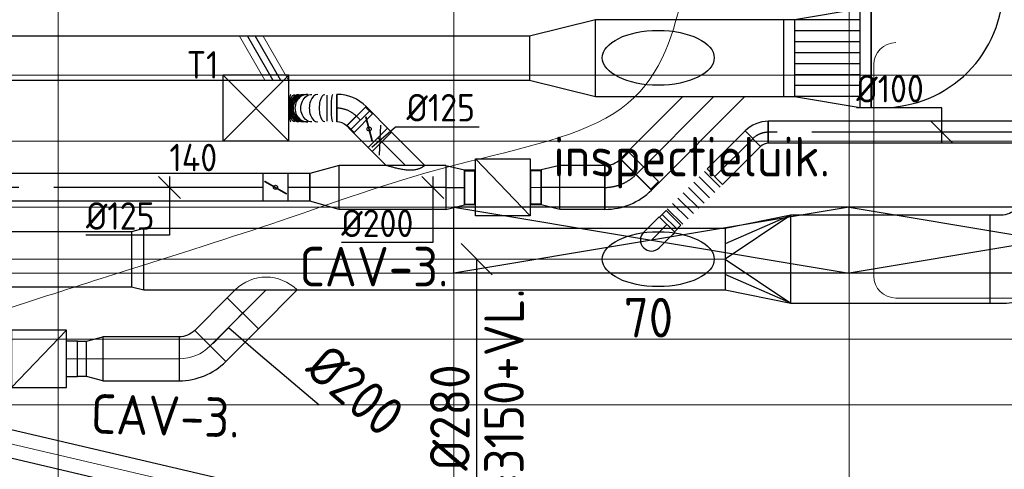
# Model space of a CAD drawing. Header units: millimetres. Extents: x -72412 to 16313, y -1015 to 52998.
# Tile 7 of 64: x -59499 to -55018, y 10937 to 12982. Entities that reach past the tile are written whole.
import ezdxf
from ezdxf.enums import TextEntityAlignment as Align

# ---------------------------------------------------------------- set-up
doc = ezdxf.new("R2010")
doc.units = ezdxf.units.MM
doc.header["$LTSCALE"] = 50
doc.linetypes.add('CENTER2', pattern=[28.575, 19.05, -3.175, 3.175, -3.175])
for name, color, linetype in [('4plfd', 254, 'Continuous'), ('WL570---_RETOUR', 100, 'Continuous'), ('WL570---_TOEVOER', 200, 'Continuous'), ('WL570---_TOEVOER_HL', 1, 'Continuous'), ('WL570---_TOEVOER_RST', 200, 'Continuous'), ('WL570---_TOEVOER_RST_HL', 1, 'Continuous'), ('WM570---_TOEVOER', 2, 'Continuous'), ('WM570---_TOEVOER_PR', 2, 'Continuous'), ('WM570---_TOEVOER_RST_PR', 1, 'Continuous')]:
    doc.layers.add(name, color=color, linetype=linetype)
for name, color, linetype, lineweight in [('WL570---_BESTAAND-HARTLIJN', 161, 'Continuous', 0), ('WL570---_BESTAAND-MAATVOERING', 161, 'Continuous', 0), ('WL570---_BESTAAND-RETOUR', 140, 'Continuous', 0), ('WL570---_BESTAAND-TOEVOER', 180, 'Continuous', 0), ('WL570---_DEMONTEREN', 10, 'Continuous', 0)]:
    doc.layers.add(name, color=color, linetype=linetype, lineweight=lineweight)
doc.layers.get('WL570---_DEMONTEREN').off()
doc.styles.add('BURO-018', font='ISO96.shx', dxfattribs={"height": 90})
doc.styles.add('BURO-025', font='ISO96.shx', dxfattribs={"height": 125})
doc.styles.add('MAATVOERING', font='ISO')

# ---------------------------------------------------------------- blocks, each defined once
blk = doc.blocks.new('Groep-50')
at = {"color": 8, "linetype": 'Continuous', "lineweight": 13}
for p, q in [((-62054.9, 18699.1), (-62054.9, 8239.9)), ((-60254.9, 18699.1), (-60254.9, 7851)), ((-58454.9, 18699.1), (-58454.9, 7516)), ((-71473.3, 11199.1), (-23841, 11199.1)), ((-70711.8, 10899.1), (-24597.7, 10899.1)), ((-69854.9, 10599.1), (-25389.2, 10599.1)), ((-69080.3, 10299.1), (-26229.6, 10299.1)), ((-68159.5, 9999.1), (-27084.9, 9999.1)), ((-67238.6, 9699.1), (-28071.2, 9699.1))]:
    blk.add_line(p, q, dxfattribs=at)
at = {"color": 8, "linetype": 'Continuous', "lineweight": 13, "flags": 128}
blk.add_lwpolyline([(-22004.9, 19149), (-22004.9, 11828, -0.208473), (-73205.8, 11785.1), (-73304.9, 11828.1)], format="xyb", dxfattribs=at)
at = {"color": 8, "linetype": 'Continuous', "lineweight": 13}
blk.add_arc((-47654.8, 70538.1), 63940.9, 246.496301, 293.503386, dxfattribs=at)
blk = doc.blocks.new('Block plafond 5e verd')
at = {"layer": '4plfd', "linetype": 'Continuous', "lineweight": 18}
blk.add_open_spline([(12500, -1900), (12500, -4532.2), (12500, -7164.4), (11206.8, -7581.2), (9913.5, -7998.1), (9259.8, -8169.1), (8394.2, -7914.5), (7991.2, -7623.7), (7658.7, -7255.3), (7470.3, -6948.7), (7316.8, -6492.4), (7299.9, -6094.6), (7299.9, -6542.3), (7299.9, -6990), (7299.9, -7392), (7318.7, -7801.4), (7395.8, -8103.4), (7554.3, -8474.5), (7886.5, -8905.9), (8214.8, -9161.9), (8600.6, -9354.7), (9013.4, -9461.7), (9414.6, -9475.2), (9794.7, -9415.4), (9926, -9364), (11968.2, -8706.6), (14010.4, -8049.2), (14275, -6442.3), (14539.6, -4835.5), (14884.7, -4892.3), (15229.8, -4949.1), (15413.8, -3833.4), (15597.7, -2717.7), (15728, -2321), (15892.5, -2175.9), (16052.9, -2047.8), (16206.3, -1969.2), (16365.1, -1921.2), (16459, -1903.8), (16550, -1900), (14525, -1900), (12500, -1900)], degree=2, knots=[0, 0, 0, 1, 1, 2, 2, 3, 4, 5, 6, 7, 8, 8, 9, 9, 10, 11, 12, 13, 14, 15, 16, 17, 18, 19, 19, 20, 20, 21, 21, 22, 22, 23, 23, 24, 25, 26, 27, 28, 29, 29, 30, 30, 30], dxfattribs=at)
at = {"layer": '4plfd'}
blk.add_blockref('Groep-50', (73304.9, -19149.1), dxfattribs=at)
blk = doc.blocks.new('KARH')
for p, q in [((1, 0.5), (0, 0.5)), ((0, -0.5), (1, -0.5))]:
    blk.add_line(p, q)
at = {"invisible_edges": 15}
blk.add_3dface([(0, 0.5), (0, -0.5), (1, -0.5), (1, 0.5)], dxfattribs=at)
blk = doc.blocks.new('VRO400150002803000H')
at = {"layer": 'WL570---_RETOUR'}
for p, q in [((0, 200), (300, 70)), ((0, -200), (300, -70))]:
    blk.add_line(p, q, dxfattribs=at)
blk.add_lwpolyline([(0, 200), (0, -200), (300, -140), (300, 140)], close=True, dxfattribs=at)
blk.add_lwpolyline([(0, -200), (0, -200), (300, 0), (0, 200)], dxfattribs=at)
blk = doc.blocks.new('VV235020020020003000G')
blk.add_lwpolyline([(0, -175), (300, -100), (300, 100), (0, 175)], close=True)
at = {"invisible_edges": 15}
blk.add_3dface([(0, -175), (300, -100), (300, 100), (0, 175)], dxfattribs=at)
blk = doc.blocks.new('KARO')
for p, q in [((1, 0.5), (0, 0.5)), ((0, -0.5), (1, -0.5))]:
    blk.add_line(p, q)
at = {"invisible_edges": 15}
blk.add_3dface([(0, 0.5), (0, -0.5), (1, -0.5), (1, 0.5)], dxfattribs=at)
at = {"layer": 'WL570---_BESTAAND-HARTLIJN'}
blk.add_line((0, 0), (1, 0), dxfattribs=at)
blk = doc.blocks.new('OSV2001600740G')
blk.add_lwpolyline([(0, -100), (74.6, -80), (74.6, 80), (0, 100)], close=True)
at = {"layer": 'WL570---_BESTAAND-HARTLIJN'}
blk.add_line((0, 0), (74.6, 0), dxfattribs=at)
blk = doc.blocks.new('VBX1601600016025000')
blk.add_lwpolyline([(50, -130), (300, -130), (300, 130), (50, 130)], close=True)
for points in [[(50, 80), (0, 80), (0, -80), (50, -80)], [(300, -80), (350, -80), (350, 80), (300, 80)]]:
    blk.add_lwpolyline(points)
at = {"layer": 'WL570---_BESTAAND-HARTLIJN'}
blk.add_line((300, 0), (350, 0), dxfattribs=at)
at = {"layer": 'WL570---_BESTAAND-TOEVOER'}
blk.add_line((50, -130), (300, 130), dxfattribs=at)
blk = doc.blocks.new('MVLINE')
blk.add_line((35.4, -35.4), (-35.4, 35.4))
blk = doc.blocks.new('OBO20000045H')
blk.add_lwpolyline([(100, -82.8, 0.198912), (12.1, 129.3), (-129.3, -12.1, -0.198912), (-100, -82.8)], format="xyb", close=True)
at = {"invisible_edges": 15}
for points in [[(-123.4, -18.6), (29.8, 110), (12.1, 129.3), (-129.3, -12.1)], [(-118.1, -25.5), (45.7, 89.2), (29.8, 110), (-123.4, -18.6)], [(-113.4, -32.8), (59.8, 67.2), (45.7, 89.2), (-118.1, -25.5)], [(-109.4, -40.6), (71.9, 43.9), (59.8, 67.2), (-113.4, -32.8)], [(-106, -48.6), (81.9, 19.8), (71.9, 43.9), (-109.4, -40.6)], [(-103.4, -57), (89.8, -5.2), (81.9, 19.8), (-106, -48.6)], [(-101.5, -65.5), (95.4, -30.7), (89.8, -5.2), (-103.4, -57)], [(-100.4, -74.1), (98.9, -56.7), (95.4, -30.7), (-101.5, -65.5)], [(-100, -82.8), (100, -82.8), (98.9, -56.7), (-100.4, -74.1)]]:
    blk.add_3dface(points, dxfattribs=at)
at = {"layer": 'WL570---_BESTAAND-HARTLIJN'}
blk.add_arc((-200, -82.8), 200, 0, 45, dxfattribs=at)
blk = doc.blocks.new('OZA2800200045R')
blk.add_lwpolyline([(141.4, 0), (176.8, 35.4), (35.4, 176.8), (-141.4, 0)])
at = {"layer": 'WL570---_BESTAAND-HARTLIJN'}
blk.add_line((0, 0), (106.1, 106.1), dxfattribs=at)
at = {"layer": 'WL570---_BESTAAND-RETOUR'}
blk.add_arc((0, 141.4), 200, 225, 315, dxfattribs=at)
blk = doc.blocks.new('OSV2802500550K')
blk.add_lwpolyline([(-56, -140), (0, -125), (0, 125), (-56, 140)], close=True)
at = {"layer": 'WL570---_BESTAAND-HARTLIJN'}
blk.add_line((-56, 0), (0, 0), dxfattribs=at)
blk = doc.blocks.new('VBO45015000050901-100H')
blk.add_lwpolyline([(-225, -375), (225, -375), (225, -325, 0.414214), (-325, 225), (-375, 225), (-375, -225), (-325, -225, -0.414214), (-225, -325)], format="xyb", close=True)
blk = doc.blocks.new('*X107')
at = {"color": 0}
for p, q in [((50, 400), (350, 400)), ((50, 300), (350, 300)), ((50, 200), (350, 200)), ((50, 100), (350, 100))]:
    blk.add_line(p, q, dxfattribs=at)
blk = doc.blocks.new('*X108')
at = {"color": 0}
for p, q in [((50, 350), (350, 350)), ((50, 250), (350, 250)), ((50, 150), (350, 150)), ((50, 50), (350, 50))]:
    blk.add_line(p, q, dxfattribs=at)
blk = doc.blocks.new('VTR45015035020050-0')
at = {"layer": 'WL570---_TOEVOER'}
for p, q in [((50, 225), (0, 225)), ((0, 225), (0, -225)), ((400, 175), (350, 175)), ((400, -175), (400, 175)), ((350, -175), (400, -175)), ((0, -225), (50, -225))]:
    blk.add_line(p, q, dxfattribs=at)
blk.add_lwpolyline([(50, -225), (350, -175), (350, 175), (50, 225)], close=True, dxfattribs=at)
for name in ['*X107', '*X108']:
    blk.add_blockref(name, (0, -225), dxfattribs=at)
blk = doc.blocks.new('VBO40015000050901-100')
blk.add_lwpolyline([(-200, -350), (200, -350), (200, -300, 0.414214), (-300, 200), (-350, 200), (-350, -200), (-300, -200, -0.414214), (-200, -300)], format="xyb", close=True)
blk = doc.blocks.new('OBO10000090L')
blk.add_lwpolyline([(50, 0, 0.414214), (-100, 150), (-100, 50, -0.414214), (-50, 0)], format="xyb", close=True)
at = {"invisible_edges": 15}
for points in [[(-91.3, 49.2), (-74, 147.7), (-100, 150), (-100, 50)], [(-82.9, 47), (-48.7, 141), (-74, 147.7), (-91.3, 49.2)], [(-75, 43.3), (-25, 129.9), (-48.7, 141), (-82.9, 47)], [(-67.9, 38.3), (-3.6, 114.9), (-25, 129.9), (-75, 43.3)], [(-61.7, 32.1), (14.9, 96.4), (-3.6, 114.9), (-67.9, 38.3)], [(-56.7, 25), (29.9, 75), (14.9, 96.4), (-61.7, 32.1)], [(-53, 17.1), (41, 51.3), (29.9, 75), (-56.7, 25)], [(-50.8, 8.7), (47.7, 26), (41, 51.3), (-53, 17.1)], [(-50, 0), (50, 0), (47.7, 26), (-50.8, 8.7)]]:
    blk.add_3dface(points, dxfattribs=at)
at = {"layer": 'WL570---_BESTAAND-HARTLIJN'}
blk.add_arc((-100, 0), 100, 0, 90, dxfattribs=at)
blk = doc.blocks.new('OBO10000090H')
blk.add_lwpolyline([(50, -100, 0.414214), (-100, 50), (-100, -50, -0.414214), (-50, -100)], format="xyb", close=True)
at = {"invisible_edges": 15}
for points in [[(-91.3, -50.8), (-74, 47.7), (-100, 50), (-100, -50)], [(-82.9, -53), (-48.7, 41), (-74, 47.7), (-91.3, -50.8)], [(-75, -56.7), (-25, 29.9), (-48.7, 41), (-82.9, -53)], [(-67.9, -61.7), (-3.6, 14.9), (-25, 29.9), (-75, -56.7)], [(-61.7, -67.9), (14.9, -3.6), (-3.6, 14.9), (-67.9, -61.7)], [(-56.7, -75), (29.9, -25), (14.9, -3.6), (-61.7, -67.9)], [(-53, -82.9), (41, -48.7), (29.9, -25), (-56.7, -75)], [(-50.8, -91.3), (47.7, -74), (41, -48.7), (-53, -82.9)], [(-50, -100), (50, -100), (47.7, -74), (-50.8, -91.3)]]:
    blk.add_3dface(points, dxfattribs=at)
at = {"layer": 'WL570---_BESTAAND-HARTLIJN'}
blk.add_arc((-100, -100), 100, 0, 90, dxfattribs=at)
blk = doc.blocks.new('UISO')
for p, q in [((0, 0.18), (1, 0.757)), ((0, 0), (1, 0.577))]:
    blk.add_line(p, q)
at = {"layer": 'WL570---_BESTAAND-TOEVOER'}
for p, q in [((0, 0.36), (1, 0.937)), ((0, -0.18), (1, 0.397))]:
    blk.add_line(p, q, dxfattribs=at)
blk = doc.blocks.new('*U244')
at = {"color": 0, "ltscale": 10}
for p, q in [((900, 150, -2700), (-900, 150, -2700)), ((-900, -150, -2700), (-900, 150, -2700)), ((900, -150, -2700), (900, 150, -2700)), ((900, -150, -2700), (-900, -150, -2700))]:
    blk.add_line(p, q, dxfattribs=at)
at = {"layer": 'WL570---_TOEVOER_RST_HL', "linetype": 'CENTER2'}
blk.add_circle((0, 0, -2700), 0.075, dxfattribs=at)
at = {"layer": 'WL570---_TOEVOER_RST', "color": 1, "style": 'BURO-018'}
for tag in ['MC', 'Q']:
    blk.add_attdef(tag, text='', height=180, dxfattribs=at).set_placement((0, 0), align=Align.MIDDLE)
at = {"layer": 'WM570---_TOEVOER_RST_PR', "color": 1, "style": 'BURO-018'}
blk.add_attdef('POSNR', text='', height=180, dxfattribs=at).set_placement((0, 0), align=Align.MIDDLE)
blk = doc.blocks.new('*U596')
at = {"color": 0, "ltscale": 10}
for p, q in [((150, 150, -2500), (-150, 150, -2500)), ((-150, -150, -2500), (-150, 150, -2500)), ((150, -150, -2500), (-150, 150, -2500)), ((-150, -150, -2500), (150, 150, -2500)), ((150, -150, -2500), (150, 150, -2500)), ((150, -150, -2500), (-150, -150, -2500))]:
    blk.add_line(p, q, dxfattribs=at)
at = {"layer": 'WL570---_TOEVOER_RST_HL', "linetype": 'CENTER2'}
blk.add_circle((0, 0, -2500), 0.075, dxfattribs=at)
at = {"layer": 'WL570---_TOEVOER_RST', "color": 2, "style": 'BURO-025'}
for tag in ['MC', 'Q']:
    blk.add_attdef(tag, text='', height=125, dxfattribs=at).set_placement((0, 0), align=Align.MIDDLE)
at = {"layer": 'WM570---_TOEVOER_RST_PR', "color": 2, "style": 'BURO-025'}
blk.add_attdef('POSNR', text='', height=125, dxfattribs=at).set_placement((0, 0), align=Align.MIDDLE)
blk = doc.blocks.new('*U693')
at = {"color": 0, "ltscale": 10}
for p, q in [((0, 100, -2700), (204.8, 100, -2700)), ((0, -100, -2700), (0, 100, -2700)), ((204.8, 100, -2700), (204.8, -100, -2700)), ((0, -100, -2700), (204.8, -100, -2700))]:
    blk.add_line(p, q, dxfattribs=at)
at = {"layer": 'WL570---_TOEVOER_HL', "linetype": 'CENTER2'}
blk.add_line((0, 0, -2700), (204.8, 0, -2700), dxfattribs=at)
at = {"layer": 'WM570---_TOEVOER_PR', "color": 2, "style": 'BURO-025'}
blk.add_attdef('POSNR', text='', height=125, dxfattribs=at).set_placement((0, 0), align=Align.MIDDLE)
blk = doc.blocks.new('*U694')
at = {"color": 0, "ltscale": 10}
for p, q in [((-82.8, 95, -2700), (-132.3, 95, -2700)), ((-132.3, -95, -2700), (-132.3, 95, -2700)), ((-82.8, -100, -2700), (-82.8, 100, -2700)), ((-82.8, -95, -2700), (-82.8, 95, -2700)), ((129.3, 12.2, -2700), (-12.2, -129.3, -2700)), ((-82.8, -95, -2700), (-132.3, -95, -2700))]:
    blk.add_line(p, q, dxfattribs=at)
for radius in [299.9, 99.9]:
    blk.add_arc((-82.8, -199.9, -2700), radius, 45, 90, dxfattribs=at)
at = {"layer": 'WL570---_TOEVOER_HL', "linetype": 'CENTER2'}
blk.add_arc((-82.8, -199.9, -2700), 199.9, 45, 90, dxfattribs=at)
at = {"layer": 'WM570---_TOEVOER_PR', "color": 2, "style": 'BURO-025'}
blk.add_attdef('POSNR', text='', height=125, dxfattribs=at).set_placement((0, 0), align=Align.MIDDLE)
blk = doc.blocks.new('*U695')
at = {"color": 0, "ltscale": 10}
for p, q in [((0, 100, -2700), (85.2, 80, -2700)), ((0, 100, -2700), (0, -100, -2700)), ((85.2, 80, -2700), (85.2, -80, -2700)), ((85.2, 76, -2700), (131.9, 76, -2700)), ((85.2, 76, -2700), (85.2, -76, -2700)), ((85.2, 76, -2700), (85.2, -76, -2700)), ((131.9, 76, -2700), (131.9, -76, -2700)), ((131.9, 76, -2700), (131.9, -76, -2700)), ((0, -100, -2700), (85.2, -80, -2700)), ((85.2, -76, -2700), (131.9, -76, -2700))]:
    blk.add_line(p, q, dxfattribs=at)
at = {"layer": 'WL570---_TOEVOER_HL', "linetype": 'CENTER2'}
blk.add_line((0, 0, -2700), (85.2, 0, -2700), dxfattribs=at)
for centre in [(0, 0, -2700), (85.2, 0, -2700)]:
    blk.add_circle(centre, 0.075, dxfattribs=at)
at = {"layer": 'WM570---_TOEVOER_PR', "color": 2, "style": 'BURO-025'}
blk.add_attdef('POSNR', text='', height=125, dxfattribs=at).set_placement((0, 0), align=Align.MIDDLE)
blk = doc.blocks.new('*U696')
at = {"color": 0, "ltscale": 10}
for p, q in [((0, 62.5, -2700), (25.7, 62.5, -2700)), ((0, -62.5, -2700), (0, 62.5, -2700)), ((0, -62.5, -2700), (25.7, -62.5, -2700))]:
    blk.add_line(p, q, dxfattribs=at)
at = {"layer": 'WL570---_TOEVOER_HL', "linetype": 'CENTER2'}
blk.add_line((0, 0, -2700), (25.7, 0, -2700), dxfattribs=at)
at = {"layer": 'WM570---_TOEVOER_PR', "color": 2, "style": 'BURO-025'}
blk.add_attdef('POSNR', text='', height=125, dxfattribs=at).set_placement((0, 0), align=Align.MIDDLE)
blk = doc.blocks.new('*U697')
at = {"ltscale": 10}
for p, q in [((-56.4, 62.5, -2700), (56.5, 62.5, -2700)), ((-56.4, -62.5, -2700), (-56.4, 62.5, -2700)), ((56.5, 62.5, -2700), (56.5, -62.5, -2700)), ((-49.4, 27.3, -2700), (-48.4, 29.1, -2700)), ((48.4, -29.1, -2700), (-49.4, 27.3, -2700)), ((49.4, -27.3, -2700), (-48.4, 29.1, -2700)), ((48.4, -29.1, -2700), (49.4, -27.3, -2700)), ((-56.4, -62.5, -2700), (56.5, -62.5, -2700))]:
    blk.add_line(p, q, dxfattribs=at)
blk.add_circle((0, 0, -2700), 9.41, dxfattribs=at)
at = {"layer": 'WL570---_TOEVOER', "color": 2, "style": 'BURO-025'}
blk.add_attdef('I', text='', height=125, dxfattribs=at).set_placement((0, 0), align=Align.MIDDLE)
at = {"layer": 'WM570---_TOEVOER_PR', "color": 2, "style": 'BURO-025'}
blk.add_attdef('POSNR', text='', height=125, dxfattribs=at).set_placement((0, 0), align=Align.MIDDLE)
blk = doc.blocks.new('*U698')
at = {"color": 0, "ltscale": 10}
for p, q in [((0, 62.5, -2700), (25.7, 62.5, -2700)), ((25.7, 62.5, -2700), (25.7, -62.5, -2700)), ((0, -62.5, -2700), (25.7, -62.5, -2700))]:
    blk.add_line(p, q, dxfattribs=at)
at = {"layer": 'WL570---_TOEVOER_HL', "linetype": 'CENTER2'}
blk.add_line((0, 0, -2700), (25.7, 0, -2700), dxfattribs=at)
at = {"layer": 'WM570---_TOEVOER_PR', "color": 2, "style": 'BURO-025'}
blk.add_attdef('POSNR', text='', height=125, dxfattribs=at).set_placement((0, 0), align=Align.MIDDLE)
blk = doc.blocks.new('*U699')
at = {"color": 0, "ltscale": 10}
for p, q in [((0, 88.4, -2700), (63.3, 151.7, -2700)), ((63.3, 151.7, -2700), (151.7, 63.3, -2700)), ((0, -88.4, -2700), (151.7, 63.3, -2700))]:
    blk.add_line(p, q, dxfattribs=at)
blk.add_spline([(-0.2, -88.1, -2700), (-0.8, -87.4, -2700), (-1.8, -86.1, -2700), (-3.1, -84.3, -2700), (-4.7, -82, -2700), (-6.6, -79.1, -2700), (-8.7, -75.7, -2700), (-10.8, -71.7, -2700), (-13.1, -67.2, -2700), (-15.2, -62, -2700), (-17.2, -56.2, -2700), (-19, -49.7, -2700), (-20.4, -42.5, -2700), (-21.4, -34.8, -2700), (-21.9, -26.4, -2700), (-21.9, -17.4, -2700), (-21.4, -8, -2700), (-20.4, 1.8, -2700), (-19, 11.7, -2700), (-17.2, 21.7, -2700), (-15.2, 31.5, -2700), (-13.1, 41, -2700), (-10.8, 50, -2700), (-8.7, 58.4, -2700), (-6.6, 66, -2700), (-4.7, 72.6, -2700), (-3.1, 78.1, -2700), (-1.8, 82.6, -2700), (-0.8, 85.8, -2700), (-0.2, 87.7, -2700), (0, 88.4, -2700)], degree=3, dxfattribs=at)
at = {"layer": 'WL570---_TOEVOER_HL', "linetype": 'CENTER2'}
blk.add_line((0, 0, -2700), (107.5, 107.5, -2700), dxfattribs=at)
at = {"layer": 'WM570---_TOEVOER_PR', "color": 2, "style": 'BURO-025'}
blk.add_attdef('POSNR', text='', height=125, dxfattribs=at).set_placement((0, 0), align=Align.MIDDLE)
blk = doc.blocks.new('*U700')
at = {"color": 0, "ltscale": 10}
for p, q in [((-96.1, -59.4, -2700), (-96.1, 59.4, -2700)), ((-51.8, -62.5, -2700), (-51.8, 62.5, -2700)), ((80.8, 7.6, -2700), (-7.6, -80.8, -2700)), ((78.6, 5.4, -2700), (-5.4, -78.6, -2700)), ((78.6, 5.4, -2700), (109.9, -26, -2700)), ((109.9, -26, -2700), (26, -109.9, -2700)), ((-5.4, -78.6, -2700), (26, -109.9, -2700))]:
    blk.add_line(p, q, dxfattribs=at)
for radius in [187.6, 62.6]:
    blk.add_arc((-51.8, -125.1, -2700), radius, 45, 90, dxfattribs=at)
at = {"layer": 'WL570---_TOEVOER_HL', "linetype": 'CENTER2'}
blk.add_arc((-51.8, -125.1, -2700), 125.1, 45, 90, dxfattribs=at)
at = {"layer": 'WM570---_TOEVOER_PR', "color": 2, "style": 'BURO-025'}
blk.add_attdef('POSNR', text='', height=125, dxfattribs=at).set_placement((0, 0), align=Align.MIDDLE)
blk = doc.blocks.new('*U701')
at = {"color": 0, "ltscale": 10}
for p, q in [((0, -62.5, -2700), (0, 62.5, -2700)), ((218.6, 62.5, -2700), (218.6, -62.5, -2700))]:
    blk.add_line(p, q, dxfattribs=at)
for centre, major_axis, ratio, start_param, end_param in [((18.8, 0, -2700), (0, -62.5), 0.131152, 0, 3.141593), ((87.6, 0, -2700), (0, -62.5), 0.612006, 0, 3.141593), ((133.1, 0, -2700), (0, -62.5), 0.930074, 0, 3.141593), ((152, 0, -2700), (0, 62.5), 0.930074, 3.141593, 6.283185), ((174.8, 0, -2700), (0, 62.5), 0.612006, 3.141593, 6.283185), ((209.2, 0, -2700), (0, 62.5), 0.131152, 3.141593, 6.283185)]:
    blk.add_ellipse(centre, major_axis=major_axis, ratio=ratio, start_param=start_param, end_param=end_param, dxfattribs=at)
at = {"color": 0, "ltscale": 10, "extrusion": (0, 0, -1)}
for centre, major_axis, ratio, start_param, end_param in [((55.1, 0, -2700), (0, 62.5), 0.384586, 0, 3.141593), ((114.2, 0, -2700), (0, 62.5), 0.798029, 0, 3.141593), ((138.1, 0, -2700), (0, 62.5), 0.964641, 0, 3.141593), ((143.8, 0, -2700), (0, 62.5), 0.964641, 0, 3.141593), ((161.5, 0, -2700), (0, -62.5), 0.798029, 3.141593, 6.283185), ((191.1, 0, -2700), (0, -62.5), 0.384586, 3.141593, 6.283185)]:
    blk.add_ellipse(centre, major_axis=major_axis, ratio=ratio, start_param=start_param, end_param=end_param, dxfattribs=at)
at = {"layer": 'WM570---_TOEVOER_PR', "color": 2, "style": 'BURO-025'}
blk.add_attdef('POSNR', text='', height=125, dxfattribs=at).set_placement((0, 0), align=Align.MIDDLE)
blk = doc.blocks.new('*U702')
at = {"color": 0, "ltscale": 10}
for p, q in [((0, 100, -2700), (85.2, 80, -2700)), ((0, 100, -2700), (0, -100, -2700)), ((85.2, 80, -2700), (85.2, -80, -2700)), ((85.2, 76, -2700), (131.9, 76, -2700)), ((131.9, 76, -2700), (131.9, -76, -2700)), ((131.9, 76, -2700), (131.9, -76, -2700)), ((0, -100, -2700), (85.2, -80, -2700)), ((85.2, -76, -2700), (131.9, -76, -2700))]:
    blk.add_line(p, q, dxfattribs=at)
at = {"layer": 'WL570---_TOEVOER_HL', "linetype": 'CENTER2'}
blk.add_line((0, 0, -2700), (85.2, 0, -2700), dxfattribs=at)
for centre in [(0, 0, -2700), (85.2, 0, -2700)]:
    blk.add_circle(centre, 0.075, dxfattribs=at)
at = {"layer": 'WM570---_TOEVOER_PR', "color": 2, "style": 'BURO-025'}
blk.add_attdef('POSNR', text='', height=125, dxfattribs=at).set_placement((0, 0), align=Align.MIDDLE)
blk = doc.blocks.new('*U703')
at = {"color": 0, "ltscale": 10}
for p, q in [((0, 100, -2700), (484.4, 100, -2700)), ((0, -100, -2700), (0, 100, -2700)), ((484.4, 100, -2700), (484.4, -100, -2700)), ((0, -100, -2700), (484.4, -100, -2700))]:
    blk.add_line(p, q, dxfattribs=at)
at = {"layer": 'WL570---_TOEVOER_HL', "linetype": 'CENTER2'}
blk.add_line((0, 0, -2700), (484.4, 0, -2700), dxfattribs=at)
at = {"layer": 'WM570---_TOEVOER_PR', "color": 2, "style": 'BURO-025'}
blk.add_attdef('POSNR', text='', height=125, dxfattribs=at).set_placement((0, 0), align=Align.MIDDLE)
blk = doc.blocks.new('*U704')
at = {"color": 0, "ltscale": 10}
for p, q in [((0, 100, -2700), (134.1, 62.5, -2700)), ((0, 100, -2700), (0, -100, -2700)), ((134.1, 62.5, -2700), (134.1, -62.5, -2700)), ((0, -100, -2700), (134.1, -62.5, -2700))]:
    blk.add_line(p, q, dxfattribs=at)
at = {"layer": 'WL570---_TOEVOER_HL', "linetype": 'CENTER2'}
blk.add_line((0, 0, -2700), (134.1, 0, -2700), dxfattribs=at)
for centre in [(0, 0, -2700), (134.1, 0, -2700)]:
    blk.add_circle(centre, 0.075, dxfattribs=at)
at = {"layer": 'WM570---_TOEVOER_PR', "color": 2, "style": 'BURO-025'}
blk.add_attdef('POSNR', text='', height=125, dxfattribs=at).set_placement((0, 0), align=Align.MIDDLE)
blk = doc.blocks.new('*U705')
at = {"color": 0, "ltscale": 10}
for p, q in [((0, 62.5, -2700), (99.6, 62.5, -2700)), ((0, -62.5, -2700), (0, 62.5, -2700)), ((0, -62.5, -2700), (99.6, -62.5, -2700))]:
    blk.add_line(p, q, dxfattribs=at)
at = {"layer": 'WL570---_TOEVOER_HL', "linetype": 'CENTER2'}
blk.add_line((0, 0, -2700), (99.6, 0, -2700), dxfattribs=at)
at = {"layer": 'WM570---_TOEVOER_PR', "color": 2, "style": 'BURO-025'}
blk.add_attdef('POSNR', text='', height=125, dxfattribs=at).set_placement((0, 0), align=Align.MIDDLE)
blk = doc.blocks.new('*U706')
at = {"ltscale": 10}
for p, q in [((-56.4, 62.5, -2700), (56.4, 62.5, -2700)), ((-56.4, -62.5, -2700), (-56.4, 62.5, -2700)), ((56.4, 62.5, -2700), (56.4, -62.5, -2700)), ((-49.4, 27.3, -2700), (-48.4, 29.1, -2700)), ((48.4, -29.1, -2700), (-49.4, 27.3, -2700)), ((49.4, -27.3, -2700), (-48.4, 29.1, -2700)), ((48.4, -29.1, -2700), (49.4, -27.3, -2700)), ((-56.4, -62.5, -2700), (56.4, -62.5, -2700))]:
    blk.add_line(p, q, dxfattribs=at)
blk.add_circle((0, 0, -2700), 9.41, dxfattribs=at)
at = {"layer": 'WL570---_TOEVOER', "color": 2, "style": 'BURO-025'}
blk.add_attdef('I', text='', height=125, dxfattribs=at).set_placement((0, 0), align=Align.MIDDLE)
at = {"layer": 'WM570---_TOEVOER_PR', "color": 2, "style": 'BURO-025'}
blk.add_attdef('POSNR', text='', height=125, dxfattribs=at).set_placement((0, 0), align=Align.MIDDLE)
blk = doc.blocks.new('*U707')
at = {"color": 0, "ltscale": 10}
for p, q in [((0, 62.5, -2700), (1249.8, 62.5, -2700)), ((1249.8, 62.5, -2700), (1249.8, -62.5, -2700)), ((0, -62.5, -2700), (1249.8, -62.5, -2700))]:
    blk.add_line(p, q, dxfattribs=at)
at = {"layer": 'WL570---_TOEVOER_HL', "linetype": 'CENTER2'}
blk.add_line((0, 0, -2700), (1249.8, 0, -2700), dxfattribs=at)
at = {"layer": 'WM570---_TOEVOER_PR', "color": 2, "style": 'BURO-025'}
blk.add_attdef('POSNR', text='', height=125, dxfattribs=at).set_placement((0, 0), align=Align.MIDDLE)
blk = doc.blocks.new('*U709')
at = {"layer": 'WM570---_TOEVOER', "color": 0, "ltscale": 10}
for p, q in [((50, -50), (-50, 50)), ((0, 50), (0, -217.6)), ((0, -217.6), (-380.4, -217.6))]:
    blk.add_line(p, q, dxfattribs=at)
at = {"layer": 'WM570---_TOEVOER', "color": 0, "style": 'BURO-025'}
blk.add_text('%%c125', height=125, dxfattribs=at).set_placement((-380.4, -192.6))
blk = doc.blocks.new('*U710')
at = {"layer": 'WM570---_TOEVOER', "color": 0, "ltscale": 10}
for p, q in [((50, -50), (-50, 50)), ((0, 50), (0, -250.9)), ((0, -250.9), (-416.1, -250.9))]:
    blk.add_line(p, q, dxfattribs=at)
at = {"layer": 'WM570---_TOEVOER', "color": 0, "style": 'BURO-025'}
blk.add_text('%%c200', height=125, dxfattribs=at).set_placement((-416.1, -225.9))
blk = doc.blocks.new('*U711')
at = {"layer": 'WM570---_TOEVOER', "color": 0, "ltscale": 10}
for p, q in [((-38, -32.7), (69.6, 59.9)), ((-2.5, -68.2), (2.5, 68.2)), ((69.6, 59.9), (450, 59.9))]:
    blk.add_line(p, q, dxfattribs=at)
at = {"layer": 'WM570---_TOEVOER', "color": 0, "style": 'BURO-025'}
blk.add_text('%%c125', height=125, dxfattribs=at).set_placement((119.6, 84.9))
blk = doc.blocks.new('*U740')
at = {"color": 0, "ltscale": 10}
for p, q in [((900, 150, -2700), (-900, 150, -2700)), ((-900, -150, -2700), (-900, 150, -2700)), ((900, -150, -2700), (900, 150, -2700)), ((900, -150, -2700), (-900, -150, -2700))]:
    blk.add_line(p, q, dxfattribs=at)
at = {"layer": 'WL570---_TOEVOER_HL', "linetype": 'CENTER2'}
blk.add_circle((0, 0, -2700), 0.075, dxfattribs=at)
at = {"layer": 'WL570---_TOEVOER', "color": 2, "style": 'BURO-025'}
for tag in ['MC', 'Q']:
    blk.add_attdef(tag, text='', height=125, dxfattribs=at).set_placement((0, 0), align=Align.MIDDLE)
at = {"layer": 'WM570---_TOEVOER_PR', "color": 2, "style": 'BURO-025'}
blk.add_attdef('POSNR', text='', height=125, dxfattribs=at).set_placement((0, 0), align=Align.MIDDLE)
blk = doc.blocks.new('*U750')
at = {"color": 0, "ltscale": 10}
for p, q in [((0, 50, -2700), (1151.3, 50, -2700)), ((1151.3, 50, -2700), (1151.3, -50, -2700)), ((0, -50, -2700), (1151.3, -50, -2700))]:
    blk.add_line(p, q, dxfattribs=at)
at = {"layer": 'WL570---_TOEVOER_HL', "linetype": 'CENTER2'}
blk.add_line((0, 0, -2700), (1151.3, 0, -2700), dxfattribs=at)
at = {"layer": 'WM570---_TOEVOER_PR', "color": 2, "style": 'BURO-025'}
blk.add_attdef('POSNR', text='', height=125, dxfattribs=at).set_placement((0, 0), align=Align.MIDDLE)
blk = doc.blocks.new('*U751')
at = {"color": 0, "ltscale": 10}
for p, q in [((-100, 47.5, -2700), (-142.6, 47.5, -2700)), ((-142.6, -47.5, -2700), (-142.6, 47.5, -2700)), ((-100, 50, -2700), (-86.8, 50, -2700)), ((-100, -50, -2700), (-100, 50, -2700)), ((-100, -47.5, -2700), (-100, 47.5, -2700)), ((-86.8, 50, -2700), (-61.4, 50, -2700)), ((-61.4, 50, -2700), (-38.6, 50, -2700)), ((-38.6, 50, -2700), (-20, 50, -2700)), ((-20, 50, -2700), (-6.8, 50, -2700)), ((-6.8, 50, -2700), (0, 50, -2700)), ((-100, -47.5, -2700), (-142.6, -47.5, -2700)), ((-100, -50, -2700), (-86.8, -50, -2700)), ((-86.8, -50, -2700), (-61.4, -50, -2700)), ((-61.4, -50, -2700), (-38.6, -50, -2700)), ((-38.6, -50, -2700), (-20, -50, -2700)), ((-20, -50, -2700), (-6.8, -50, -2700)), ((-6.8, -50, -2700), (0, -50, -2700))]:
    blk.add_line(p, q, dxfattribs=at)
blk.add_arc((0, 0, -2700), 50, 270, 90, dxfattribs=at)
at = {"layer": 'WL570---_TOEVOER_HL', "linetype": 'CENTER2'}
blk.add_line((-100, 0, -2700), (0, 0, -2700), dxfattribs=at)
at = {"layer": 'WM570---_TOEVOER_PR', "color": 2, "style": 'BURO-025'}
blk.add_attdef('POSNR', text='', height=125, dxfattribs=at).set_placement((0, 0), align=Align.MIDDLE)
blk = doc.blocks.new('*U752')
at = {"color": 0, "ltscale": 10}
for p, q in [((-41.4, -50, -2700), (-41.4, 50, -2700)), ((-6.1, 64.6, -2700), (64.6, -6.1, -2700))]:
    blk.add_line(p, q, dxfattribs=at)
for radius in [49.9, 149.9]:
    blk.add_arc((-41.4, 99.9, -2700), radius, 270, 315, dxfattribs=at)
at = {"layer": 'WL570---_TOEVOER_HL', "linetype": 'CENTER2'}
blk.add_arc((-41.4, 99.9, -2700), 99.9, 270, 315, dxfattribs=at)
at = {"layer": 'WM570---_TOEVOER_PR', "color": 2, "style": 'BURO-025'}
blk.add_attdef('POSNR', text='', height=125, dxfattribs=at).set_placement((0, 0), align=Align.MIDDLE)
blk = doc.blocks.new('*U753')
at = {"color": 0, "ltscale": 10}
for p, q in [((0, 50, -2700), (243.9, 50, -2700)), ((0, -50, -2700), (0, 50, -2700)), ((243.9, 50, -2700), (243.9, -50, -2700)), ((0, -50, -2700), (243.9, -50, -2700))]:
    blk.add_line(p, q, dxfattribs=at)
at = {"layer": 'WL570---_TOEVOER_HL', "linetype": 'CENTER2'}
blk.add_line((0, 0, -2700), (243.9, 0, -2700), dxfattribs=at)
at = {"layer": 'WM570---_TOEVOER_PR', "color": 2, "style": 'BURO-025'}
blk.add_attdef('POSNR', text='', height=125, dxfattribs=at).set_placement((0, 0), align=Align.MIDDLE)
blk = doc.blocks.new('*U754')
at = {"color": 0, "ltscale": 10}
for p, q in [((0, 50, -2700), (0, -50, -2700)), ((17.1, 50, -2700), (17.1, -50, -2700)), ((51.4, 50, -2700), (51.4, -50, -2700)), ((85.7, 50, -2700), (85.7, -50, -2700)), ((120, 50, -2700), (120, -50, -2700)), ((154.2, 50, -2700), (154.2, -50, -2700)), ((188.5, 50, -2700), (188.5, -50, -2700)), ((222.8, 50, -2700), (222.8, -50, -2700)), ((257.1, 50, -2700), (257.1, -50, -2700)), ((291.3, 50, -2700), (291.3, -50, -2700)), ((308.5, 50, -2700), (308.5, -50, -2700))]:
    blk.add_line(p, q, dxfattribs=at)
at = {"layer": 'WM570---_TOEVOER_PR', "color": 2, "style": 'BURO-025'}
blk.add_attdef('POSNR', text='', height=125, dxfattribs=at).set_placement((0, 0), align=Align.MIDDLE)
blk = doc.blocks.new('*U756')
at = {"layer": 'WM570---_TOEVOER', "color": 0, "ltscale": 10}
for p, q in [((0, 110.4), (-389.3, 110.4)), ((0, -50), (0, 110.4)), ((50, -50), (-50, 50))]:
    blk.add_line(p, q, dxfattribs=at)
at = {"layer": 'WM570---_TOEVOER', "color": 0, "style": 'BURO-025'}
blk.add_text('%%c100', height=125, dxfattribs=at).set_placement((-389.3, 135.4))

msp = doc.modelspace()

# ---------------------------------------------------------------- linework, layer by layer
at = {"color": 0, "ltscale": 10}
msp.add_line((-56623.1, 12206.6), (-56764.6, 12348.1), dxfattribs=at)
at = {"layer": 'WL570---_RETOUR'}
msp.add_ellipse((-56592.5, 11892.3), major_axis=(-254.9, 0), ratio=0.489711, dxfattribs=at)
at = {"layer": 'WL570---_TOEVOER'}
for p, q in [((-56481, 12631.6), (-56764.6, 12348.1)), ((-56198.1, 12631.6), (-56623.1, 12206.6)), ((-57523.6, 12129.1), (-55723.6, 11829.1)), ((-55723.6, 12129.1), (-57523.6, 11829.1)), ((-55723.6, 12129.1), (-53923.6, 11829.1)), ((-53923.6, 12129.1), (-55723.6, 11829.1))]:
    msp.add_line(p, q, dxfattribs=at)
msp.add_ellipse((-56592.5, 12808.3), major_axis=(-254.9, 0), ratio=0.489711, dxfattribs=at)
at = {"layer": 'WL570---_TOEVOER_HL', "linetype": 'CENTER2'}
msp.add_line((-56339.6, 12631.6), (-56693.8, 12277.4), dxfattribs=at)
at = {"layer": 'WM570---_TOEVOER'}
for points in [[(-57419.3, 11892.1), (-57419.6, 11641.4), (-57420.3, 10701.4)], [(-58548.6, 11580.9), (-58402.7, 11456.3), (-58136.4, 11229)]]:
    msp.add_lwpolyline(points, dxfattribs=at)

# ---------------------------------------------------------------- block references
at = {"layer": 'WL570---_BESTAAND-MAATVOERING', "xscale": 2, "yscale": 2, "zscale": 2, "rotation": 270.6178426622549}
msp.add_blockref('MVLINE', (-58548.6, 11580.9), dxfattribs=at)
at = {"layer": 'WL570---_DEMONTEREN'}
for name, p, rotation in [('OBO10000090L', (-55511.2, 12877.2), 90), ('OBO10000090H', (-55611.2, 11715.5), 180)]:
    msp.add_blockref(name, p, dxfattribs=dict(at, rotation=rotation))
at = {"layer": 'WL570---_DEMONTEREN', "yscale": 100, "zscale": 100}
for p, xscale, rotation in [((-55611.2, 11815.5), 961.698610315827, 90), ((-53902, 11715.5), 1609.568917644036, 180)]:
    msp.add_blockref('KARO', p, dxfattribs=dict(at, xscale=xscale, rotation=rotation))
at = {"layer": 'WL570---_RETOUR'}
for name, p, rotation in [('VBO40015000050901-100', (-54732.9, 11892.1), 270), ('VRO400150002803000H', (-55988.8, 11892.1), 180), ('OSV2802500550K', (-58990.6, 11892.2), 180), ('OZA2800200045R', (-58377.4, 11752.1), 180), ('VBX1601600016025000', (-59585.7, 11439), 359.9927227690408), ('OBO20000045H', (-58690.5, 11438.9), 269.9927227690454)]:
    msp.add_blockref(name, p, dxfattribs=dict(at, rotation=rotation))
for name, p, xscale, yscale, zscale in [('KARH', (-55988.8, 11892.1), 905.8991027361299, 400, 150), ('KARO', (-61476, 11892.1), 2485.44918837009, 250, 250), ('KARO', (-58934.6, 11892.1), 2645.799885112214, 280, 280)]:
    msp.add_blockref(name, p, dxfattribs=dict(at, xscale=xscale, yscale=yscale, zscale=zscale))
for p, xscale, yscale, zscale, rotation in [((-58483.4, 11646), 209.9700242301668, 200, 200, 225.0000000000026), ((-59195.4, 11439), -41.65426006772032, 160, 160, 359.9927227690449), ((-58773.4, 11438.9), 347.4243269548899, 200, 200, 179.9927227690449), ((-58077.8, 10711.4), 1540.570433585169, 125, 125, 166.8725205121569)]:
    msp.add_blockref('KARO', p, dxfattribs=dict(at, xscale=xscale, yscale=yscale, zscale=zscale, rotation=rotation))
at = {"layer": 'WL570---_RETOUR', "xscale": -1, "rotation": 359.9927227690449}
msp.add_blockref('OSV2001600740G', (-59120.8, 11439), dxfattribs=at)
at = {"layer": 'WL570---_TOEVOER'}
for name, p in [('Block plafond 5e verd', (-70573.6, 20679.1)), ('*U700', (-58003.3, 12579.1, 2700)), ('*U702', (-57560.2, 12218.9, 2700))]:
    msp.add_blockref(name, p, dxfattribs=at)
for name, p, rotation in [('VBO45015000050901-100H', (-55248, 12806.6), 270.0000000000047), ('VTR45015035020050-0', (-55623, 12806.6), 180.0000000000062), ('VV235020020020003000G', (-56878.9, 12806.6), 180.0000000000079), ('*U701', (-58055.1, 12579.1, 2700), 180), ('*U696', (-57966.6, 12542.5, 2700), 315), ('*U697', (-57908.6, 12484.4, 2700), 315), ('*U752', (-56133.1, 12469.7, 2700), 180), ('*U750', (-54940.4, 12469.7, 2700), 180), ('*U698', (-57868.6, 12444.5, 2700), 315.0000000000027), ('*U699', (-57743, 12318.8, 2700), 90), ('*U753', (-56334.8, 12268, 2700), 44.99999999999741), ('*U694', (-56752.4, 12218.8, 2700), 224.9999999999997), ('*U707', (-58391.2, 12218.8, 2700), 180), ('*U706', (-58334.7, 12218.8, 2700), 180), ('*U705', (-58178.7, 12218.8, 2700), 180), ('*U704', (-58044.6, 12218.8, 2700), 180), ('*U703', (-57560.2, 12218.8, 2700), 180), ('*U695', (-57040, 12218.8, 2700), 180), ('*U693', (-56835.2, 12218.8, 2700), 180), ('*U754', (-56334.8, 12268, 2700), 224.9999999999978), ('*U751', (-56623.6, 11979.1, 2700), 224.9999999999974)]:
    msp.add_blockref(name, p, dxfattribs=dict(at, rotation=rotation))
at = {"layer": 'WL570---_TOEVOER', "zscale": 200}
for p, xscale, yscale in [((-56878.9, 12806.6), 855.975856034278, 350), ((-61933.8, 12806.6), 4754.898577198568, 200)]:
    msp.add_blockref('KARH', p, dxfattribs=dict(at, xscale=xscale, yscale=yscale))
at = {"layer": 'WL570---_TOEVOER', "xscale": 200, "yscale": 200, "zscale": 200, "rotation": 270}
msp.add_blockref('UISO', (-58462.8, 12906.6), dxfattribs=at)
at = {"layer": 'WL570---_TOEVOER'}
ref = msp.add_blockref('*U596', (-58423.6, 12579.1, 2500), dxfattribs=at)
ref.add_attrib('Q', '140', (-58817.4, 12292.2), dxfattribs={"layer": 'WL570---_TOEVOER_RST', "color": 2, "height": 125, "style": 'BURO-025'})
ref.add_attrib('MC', 'T1', (-58739, 12713.7), dxfattribs={"layer": 'WL570---_TOEVOER_RST', "color": 2, "height": 125, "style": 'BURO-025'})
at = {"layer": 'WL570---_TOEVOER', "xscale": -1, "rotation": 180}
msp.add_blockref('VBX1601600016025000', (-57475.1, 12218.8), dxfattribs=at)
at = {"layer": 'WL570---_TOEVOER'}
ref = msp.add_blockref('*U244', (-56623.6, 11979.1, 2700), dxfattribs=at)
ref.add_attrib('Q', '70', dxfattribs={"layer": 'WL570---_TOEVOER_RST', "color": 2, "height": 180, "style": 'BURO-018'}).set_placement((-56637.1, 11626.2), align=Align.MIDDLE)
ref = msp.add_blockref('*U740', (-54823.6, 11979.1, 2700), dxfattribs=at)
ref.add_attrib('Q', '70', dxfattribs={"color": 2, "height": 125, "style": 'BURO-025'}).set_placement((-54837.1, 11695.9), align=Align.MIDDLE)
at = {"layer": 'WM570---_TOEVOER'}
for name, p in [('*U756', (-55301.7, 12469.7, 2700)), ('*U711', (-57858.2, 12434, 2700)), ('*U709', (-58816.9, 12218.8, 2700)), ('*U710', (-57618.9, 12218.8, 2700))]:
    msp.add_blockref(name, p, dxfattribs=at)
at = {"layer": 'WM570---_TOEVOER', "xscale": 2, "yscale": 2, "zscale": 2, "rotation": 179.9319646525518}
msp.add_blockref('MVLINE', (-57419.3, 11892.1), dxfattribs=at)

# ---------------------------------------------------------------- texts
at = {"layer": 'WL570---_TOEVOER', "style": 'MAATVOERING'}
msp.add_text('CAV-3.', height=180, dxfattribs=at).set_placement((-58226.1, 11768.4))
at = {"layer": 'WM570---_TOEVOER', "style": 'MAATVOERING'}
msp.add_text('inspectieluik.', height=180, dxfattribs=at).set_placement((-57070.2, 12268.6))
for s, rotation, p in [('H=3150+VL.', 89.932, (-57205.4, 10667.4)), ('%%c280', 89.932, (-57451.3, 10930.2)), ('CAV-3.', 358.3806, (-59177.8, 11099.6))]:
    msp.add_text(s, height=180, rotation=rotation, dxfattribs=at).set_placement(p)
msp.add_text('%%c200', height=180, rotation=319.5147, dxfattribs=at).set_placement((-57850.1, 11074.2), align=Align.RIGHT)

doc.saveas('drawing.dxf')
